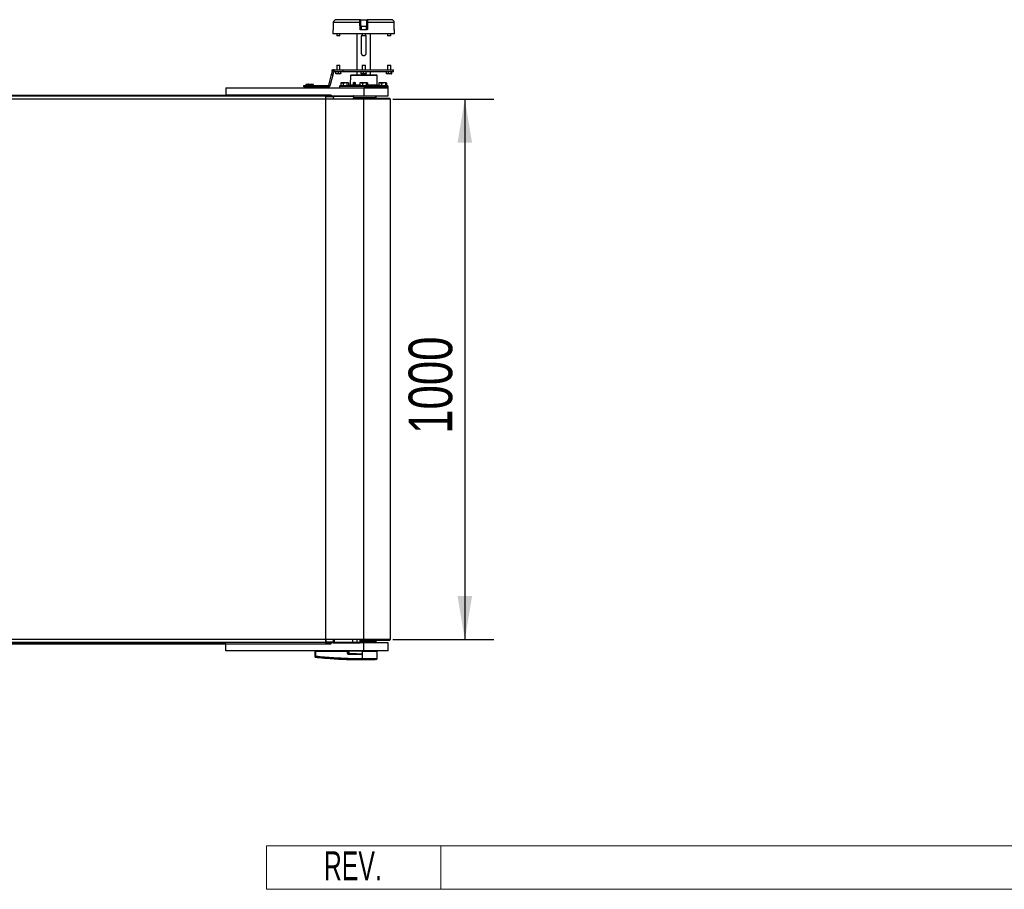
# Model space of a CAD drawing. Header units: millimetres. Extents: x 0 to 420, y 0 to 297.
# Tile 6 of 24: x 198 to 266, y 66 to 126. Entities that reach past the tile are written whole.
import ezdxf
from ezdxf.enums import TextEntityAlignment as Align

# ---------------------------------------------------------------- set-up
doc = ezdxf.new("R2010")
doc.units = ezdxf.units.MM
doc.layers.add('CARTIGLIO', color=140, linetype='Continuous')
doc.layers.add('QUOTE', color=174, linetype='Continuous')
doc.styles.add('SLDTEXTSTYLE0', font='TXT', dxfattribs={"width": 0.638298})
doc.styles.add('SLDTEXTSTYLE3', font='TXT', dxfattribs={"width": 0.75})
doc.dimstyles.new('SLDDIMSTYLE0', dxfattribs={"dimtxt": 3, "dimasz": 3, "dimexe": 0, "dimexo": 0.0625, "dimgap": 0.75, "dimtad": 1, "dimlfac": 26.87829, "dimrnd": 1e-09, "dimzin": 12, "dimdsep": 46, "dimtxsty": 'SLDTEXTSTYLE3', "dimsah": 1, "dimcen": 0.09, "dimadec": 0, "dimazin": 3, "dimtfac": 1, "dimtdec": 3, "dimtofl": 0, "dimtmove": 0, "dimatfit": 3, "dimfxl": 0, "dimfrac": 2, "dimtolj": 1, "dimtzin": 12, "dimarcsym": 0})

# ---------------------------------------------------------------- blocks, each defined once
blk = doc.blocks.new('SW_NOTE_0_27')
at = {"layer": 'CARTIGLIO', "color": 0, "insert": (2.34, 2.578), "char_height": 2, "attachment_point": 2, "style": 'SLDTEXTSTYLE0'}
blk.add_mtext('REV.', dxfattribs=at)
blk = doc.blocks.new('Cartiglio ALUSIC')
at = {"color": 161, "linetype": 'Continuous', "lineweight": 18}
for p, q in [((113.971, 150.999), (113.971, 153.999)), ((113.971, 153.999), (313.621, 153.999)), ((125.971, 153.999), (125.971, 150.999)), ((113.971, 150.999), (313.621, 150.999))]:
    blk.add_line(p, q, dxfattribs=at)
at = {"layer": 'CARTIGLIO', "color": 140}
blk.add_blockref('SW_NOTE_0_27', (117.568, 151.037), dxfattribs=at)
at = {"layer": 'CARTIGLIO', "color": 140, "style": 'SLDTEXTSTYLE0', "width": 0.638298}
for tag, height, p in [('AUTOATTR1', 3.5, (223.449, 133.7)), ('AUTOATTR2', 3.5, (222.088, 127.422)), ('AUTOATTR11', 3.5, (222.862, 121.411)), ('AUTOATTR8', 4, (219.244, 110.003)), ('AUTOATTR9', 4, (218.122, 100.423)), ('AUTOATTR0', 4, (249.033, 100.312))]:
    blk.add_attdef(tag, text='', height=height, dxfattribs=at).set_placement(p, align=Align.TOP_CENTER)
at = {"layer": 'CARTIGLIO', "color": 140}
for tag in ['AUTOATTR13', 'AUTOATTR12', 'AUTOATTR10', 'AUTOATTR7', 'AUTOATTR6', 'AUTOATTR5', 'AUTOATTR4', 'AUTOATTR3']:
    blk.add_attdef(tag, (0, 0), '', height=4, dxfattribs=at)
blk = doc.blocks.new('_D_1')
at = {"layer": 'QUOTE'}
for p, q in [((223.864, 120.561), (230.82, 120.561)), ((228.82, 120.561), (228.82, 83.357)), ((223.864, 83.357), (230.82, 83.357))]:
    blk.add_line(p, q, dxfattribs=at)
for points in [[(228.82, 120.561), (228.32, 117.561), (229.32, 117.561)], [(228.82, 83.357), (229.32, 86.357), (228.32, 86.357)]]:
    blk.add_solid(points, dxfattribs=at)
at = {"layer": 'QUOTE', "insert": (224.953, 97.526), "char_height": 3, "attachment_point": 1, "rotation": 90, "style": 'SLDTEXTSTYLE3'}
blk.add_mtext('1000', dxfattribs=at)

msp = doc.modelspace()

# ---------------------------------------------------------------- linework, layer by layer
at = {"color": 7, "linetype": 'Continuous', "lineweight": 25}
for p, q in [((221.60411, 126.03056), (219.97228, 126.03056)), ((221.60411, 126.03056), (222.12369, 126.03056)), ((223.75553, 126.03056), (222.12369, 126.03056)), ((219.76121, 125.37883), (219.76095, 125.37891)), ((219.76614, 125.82772), (219.76585, 125.82781)), ((221.60241, 125.82772), (219.76614, 125.82772)), ((222.08649, 125.99401), (221.64131, 125.99401)), ((221.64421, 125.82805), (221.65205, 125.37916)), ((221.65205, 125.37916), (221.67788, 125.37916)), ((221.67064, 125.36088), (222.05716, 125.36088)), ((221.67788, 125.56178), (221.67788, 125.36088)), ((222.02902, 125.56178), (221.67788, 125.56178)), ((221.7002, 125.58411), (222.0092, 125.58411)), ((222.0092, 125.58411), (222.02761, 125.58411)), ((222.04993, 125.56178), (222.02902, 125.56178)), ((222.04993, 125.36088), (222.04993, 125.56178)), ((222.04993, 125.37916), (222.07576, 125.37916)), ((222.07576, 125.37916), (222.0836, 125.82805)), ((223.96167, 125.82772), (222.1254, 125.82772)), ((223.96195, 125.82781), (223.96167, 125.82772)), ((223.96686, 125.37891), (223.96659, 125.37883)), ((219.74551, 125.324), (219.74323, 125.06324)), ((221.8639, 125.06324), (219.74323, 125.06324)), ((219.75466, 125.324), (219.74551, 125.324)), ((220.00367, 125.06324), (220.00367, 124.93674)), ((220.00367, 124.93674), (220.02599, 124.91442)), ((220.00367, 124.93674), (220.20699, 124.93674)), ((220.18865, 124.91442), (220.02599, 124.91442)), ((220.20457, 124.91442), (220.18865, 124.91442)), ((220.20457, 124.91442), (220.22689, 124.93674)), ((220.20699, 124.93674), (220.22689, 124.93674)), ((220.22689, 124.93674), (220.22689, 125.06324)), ((221.39884, 125.06324), (221.39884, 122.57052)), ((222.06062, 125.324), (221.66719, 125.324)), ((221.71508, 123.69597), (221.71508, 124.88652)), ((221.75229, 125.06324), (221.75229, 124.93674)), ((221.75229, 124.93674), (221.77461, 124.91442)), ((221.75229, 124.93674), (221.96297, 124.93674)), ((221.94316, 124.91442), (221.77461, 124.91442)), ((223.98457, 125.06324), (221.8639, 125.06324)), ((221.95319, 124.91442), (221.94316, 124.91442)), ((221.95319, 124.91442), (221.97552, 124.93674)), ((221.96297, 124.93674), (221.97552, 124.93674)), ((221.97552, 124.93674), (221.97552, 125.06324)), ((222.01272, 124.88652), (222.01272, 123.69597)), ((222.32896, 122.57052), (222.32896, 125.06324)), ((223.50091, 125.06324), (223.50091, 124.93674)), ((223.50091, 124.93674), (223.52323, 124.91442)), ((223.50091, 124.93674), (223.71595, 124.93674)), ((223.70182, 124.91442), (223.52323, 124.91442)), ((223.70182, 124.91442), (223.72414, 124.93674)), ((223.71595, 124.93674), (223.72414, 124.93674)), ((223.72414, 124.93674), (223.72414, 125.06324)), ((223.9823, 125.324), (223.97315, 125.324)), ((223.98457, 125.06324), (223.9823, 125.324)), ((220.02599, 122.90537), (220.00367, 122.88304)), ((220.00367, 122.88304), (220.00367, 122.57052)), ((220.00372, 122.88304), (220.00367, 122.88304)), ((220.22689, 122.88304), (220.00372, 122.88304)), ((220.02599, 122.90537), (220.20457, 122.90537)), ((220.22689, 122.88304), (220.20457, 122.90537)), ((220.22689, 122.57052), (220.22689, 122.88304)), ((221.77461, 122.90537), (221.75229, 122.88304)), ((221.75229, 122.88304), (221.75229, 122.57052)), ((221.97552, 122.88304), (221.75229, 122.88304)), ((221.77461, 122.90537), (221.95319, 122.90537)), ((221.97552, 122.88304), (221.95319, 122.90537)), ((221.97552, 122.57052), (221.97552, 122.88304)), ((223.52323, 122.90537), (223.50091, 122.88304)), ((223.50091, 122.88304), (223.50091, 122.57052)), ((223.72414, 122.88304), (223.50091, 122.88304)), ((223.52323, 122.90537), (223.70182, 122.90537)), ((223.72414, 122.88304), (223.70182, 122.90537)), ((223.72414, 122.57052), (223.72414, 122.88304)), ((219.45481, 121.5305), (219.64849, 122.25333)), ((219.56262, 121.50161), (219.7563, 122.22444)), ((219.64849, 122.25333), (219.70587, 122.46748)), ((219.64849, 122.25333), (219.7563, 122.22444)), ((219.69134, 122.45891), (219.69134, 122.57052)), ((219.69134, 122.57052), (219.72854, 122.57052)), ((219.70357, 122.45891), (219.69134, 122.45891)), ((219.70587, 122.46748), (219.81368, 122.4386)), ((219.84015, 122.57052), (219.72854, 122.57052)), ((219.72854, 122.57052), (219.72854, 122.51298)), ((219.7563, 122.22444), (219.81368, 122.4386)), ((219.81368, 122.4386), (219.84015, 122.45891)), ((219.84015, 122.57052), (219.84015, 122.45891)), ((219.84015, 122.57052), (220.41698, 122.57052)), ((219.84015, 122.45891), (220.41698, 122.45891)), ((219.94043, 122.31976), (219.94043, 122.45891)), ((219.94347, 122.31012), (219.94357, 122.31009)), ((220.0343, 122.31009), (219.94366, 122.31009)), ((219.94688, 122.31976), (219.94688, 122.45891)), ((219.94688, 122.31976), (220.0343, 122.31009)), ((220.0343, 122.31009), (220.12172, 122.31976)), ((220.20592, 122.31009), (220.0343, 122.31009)), ((220.12172, 122.31976), (220.12172, 122.45891)), ((220.12172, 122.31976), (220.20592, 122.31009)), ((220.20592, 122.31009), (220.29013, 122.31976)), ((220.2869, 122.31009), (220.20592, 122.31009)), ((220.28699, 122.31009), (220.28708, 122.31012)), ((220.29013, 122.31976), (220.29013, 122.45891)), ((220.41698, 122.57052), (220.41698, 122.45891)), ((220.41698, 122.57052), (223.91016, 122.57052)), ((220.41698, 122.45891), (223.91016, 122.45891)), ((220.94841, 122.18085), (220.93734, 121.54642)), ((221.8639, 122.18085), (220.94841, 122.18085)), ((221.00421, 122.23568), (222.72359, 122.23568)), ((221.39884, 122.45891), (221.39884, 122.23568)), ((221.68648, 122.31976), (221.68648, 122.45891)), ((221.68648, 122.31976), (221.76916, 122.31009)), ((221.69187, 122.31021), (221.69219, 122.31009)), ((221.76916, 122.31009), (221.69251, 122.31009)), ((221.76916, 122.31009), (221.85185, 122.31976)), ((221.94056, 122.31009), (221.76916, 122.31009)), ((221.85185, 122.31976), (221.85185, 122.45891)), ((221.85185, 122.31976), (221.94056, 122.31009)), ((222.77939, 122.18085), (221.8639, 122.18085)), ((221.94056, 122.31009), (222.02927, 122.31976)), ((222.0353, 122.31009), (221.94056, 122.31009)), ((222.02927, 122.31976), (222.02927, 122.45891)), ((222.04133, 122.31976), (222.04133, 122.45891)), ((222.32896, 122.23568), (222.32896, 122.45891)), ((222.79047, 121.54642), (222.77939, 122.18085)), ((223.42528, 122.31976), (223.42528, 122.45891)), ((223.42528, 122.31976), (223.50032, 122.31009)), ((223.43771, 122.31122), (223.44081, 122.31009)), ((223.50032, 122.31009), (223.4411, 122.31009)), ((223.50032, 122.31009), (223.57537, 122.31976)), ((223.66899, 122.31009), (223.50032, 122.31009)), ((223.57537, 122.31976), (223.57537, 122.45891)), ((223.57537, 122.31976), (223.66899, 122.31009)), ((223.66899, 122.31009), (223.76262, 122.31976)), ((223.7812, 122.31009), (223.66899, 122.31009)), ((223.76262, 122.31976), (223.76262, 122.45891)), ((223.79978, 122.31976), (223.79978, 122.45891)), ((223.91016, 122.45891), (223.91016, 122.57052)), ((212.37669, 121.34277), (212.37669, 120.8405)), ((212.37669, 121.34277), (221.8639, 121.34277)), ((217.73418, 121.39857), (217.73418, 121.51019)), ((217.73418, 121.51019), (217.9202, 121.51019)), ((217.9202, 121.39857), (217.73418, 121.39857)), ((217.88917, 121.55894), (217.88713, 121.51988)), ((217.88713, 121.51988), (218.39973, 121.51988)), ((217.88713, 121.38888), (217.88917, 121.34982)), ((217.92665, 121.38888), (217.88713, 121.38888)), ((218.39768, 121.55894), (217.88917, 121.55894)), ((217.88917, 121.34982), (217.92838, 121.34982)), ((218.3923, 121.51205), (217.89456, 121.51205)), ((217.89456, 121.39671), (217.93294, 121.39671)), ((217.8966, 121.56599), (217.93467, 121.56599)), ((217.91648, 121.51205), (217.91648, 121.51019)), ((217.91648, 121.39857), (217.91648, 121.39671)), ((217.9202, 121.51019), (217.9202, 121.39857)), ((217.9202, 121.51019), (219.42834, 121.51019)), ((217.9202, 121.39857), (219.42834, 121.39857)), ((218.39973, 121.38888), (217.92665, 121.38888)), ((217.92838, 121.34982), (218.39768, 121.34982)), ((217.93294, 121.39671), (218.3923, 121.39671)), ((217.93467, 121.56599), (218.39025, 121.56599)), ((218.01321, 121.5846), (217.99461, 121.56599)), ((218.01321, 121.5846), (218.03693, 121.5846)), ((218.03693, 121.5846), (218.0236, 121.56599)), ((218.0685, 121.5846), (218.03693, 121.5846)), ((218.05517, 121.56599), (218.0685, 121.5846)), ((218.0685, 121.5846), (218.27364, 121.5846)), ((218.29225, 121.56599), (218.27364, 121.5846)), ((218.37038, 121.51019), (218.37038, 121.51205)), ((218.37038, 121.39671), (218.37038, 121.39857)), ((218.39973, 121.51988), (218.39768, 121.55894)), ((218.39768, 121.34982), (218.39973, 121.38888)), ((219.42834, 121.51019), (219.42834, 121.39857)), ((219.45481, 121.5305), (219.56262, 121.50161)), ((220.19133, 121.43675), (220.18969, 121.34277)), ((221.8639, 121.43675), (220.19133, 121.43675)), ((220.24713, 121.49159), (223.48068, 121.49159)), ((220.2975, 121.67712), (220.30198, 121.67804)), ((220.2975, 121.67712), (220.2975, 121.49159)), ((220.33278, 121.69001), (220.30174, 121.67871)), ((220.36721, 121.69001), (220.33278, 121.69001)), ((220.36721, 121.69001), (220.56903, 121.69001)), ((220.56903, 121.69001), (220.43692, 121.67712)), ((220.43692, 121.67712), (220.43692, 121.49159)), ((220.70115, 121.67712), (220.56903, 121.69001)), ((220.76356, 121.69001), (220.56903, 121.69001)), ((220.76356, 121.69001), (220.70115, 121.67712)), ((220.70115, 121.67712), (220.70115, 121.49159)), ((220.82597, 121.67712), (220.76356, 121.69001)), ((220.79069, 121.69001), (220.76356, 121.69001)), ((220.82173, 121.67871), (220.79069, 121.69001)), ((220.82597, 121.67712), (220.82597, 121.49159)), ((220.93734, 121.54642), (221.14853, 121.54642)), ((221.14493, 121.5249), (221.14411, 121.49159)), ((221.14853, 121.54642), (221.1512, 121.65998)), ((221.23747, 121.65998), (221.1512, 121.65998)), ((221.23358, 121.71481), (221.18879, 121.71481)), ((221.23777, 121.49421), (221.23747, 121.65998)), ((221.24291, 121.66032), (221.24292, 121.66034)), ((221.24323, 121.49573), (221.24293, 121.66034)), ((221.27491, 121.65998), (221.27504, 121.54642)), ((221.27504, 121.54642), (221.60289, 121.54642)), ((221.60289, 121.67712), (221.61886, 121.68149)), ((221.60289, 121.67712), (221.60289, 121.49159)), ((221.63495, 121.69001), (221.61801, 121.68384)), ((221.68633, 121.69001), (221.63495, 121.69001)), ((221.68633, 121.69001), (221.90028, 121.69001)), ((221.90028, 121.69001), (221.76977, 121.67712)), ((221.76977, 121.67712), (221.76977, 121.49159)), ((223.53648, 121.43675), (221.8639, 121.43675)), ((223.53812, 121.34277), (221.8639, 121.34277)), ((221.8639, 121.34277), (221.8639, 120.78469)), ((221.8639, 121.34277), (223.53812, 121.34277)), ((222.03079, 121.67712), (221.90028, 121.69001)), ((222.07785, 121.69001), (221.90028, 121.69001)), ((222.07785, 121.69001), (222.03079, 121.67712)), ((222.03079, 121.67712), (222.03079, 121.49159)), ((222.12492, 121.67712), (222.07785, 121.69001)), ((222.09286, 121.69001), (222.07785, 121.69001)), ((222.1098, 121.68384), (222.09286, 121.69001)), ((222.12492, 121.67712), (222.12492, 121.49159)), ((222.12492, 121.54642), (222.79047, 121.54642)), ((222.61903, 121.51019), (222.61871, 121.49159)), ((222.63163, 121.51019), (222.61903, 121.51019)), ((222.63163, 121.51019), (222.63166, 121.49159)), ((222.6413, 121.51019), (222.63163, 121.51019)), ((222.6413, 121.51019), (222.64133, 121.49159)), ((222.65162, 121.51019), (222.6413, 121.51019)), ((222.65195, 121.49159), (222.65162, 121.51019)), ((222.70455, 121.51019), (222.70422, 121.49159)), ((222.70544, 121.51019), (222.70455, 121.51019)), ((222.70544, 121.51019), (222.70514, 121.49159)), ((222.80963, 121.51019), (222.70544, 121.51019)), ((222.80963, 121.51019), (222.80933, 121.49159)), ((222.8282, 121.51019), (222.80963, 121.51019)), ((222.8282, 121.51019), (222.82843, 121.49159)), ((222.86235, 121.51019), (222.8282, 121.51019)), ((222.86235, 121.51019), (222.86258, 121.49159)), ((222.86569, 121.51019), (222.86235, 121.51019)), ((222.86601, 121.49159), (222.86569, 121.51019)), ((222.86689, 121.51019), (222.86569, 121.51019)), ((222.91011, 121.67712), (222.92846, 121.68381)), ((222.91011, 121.67712), (222.91011, 121.51019)), ((222.9262, 121.51019), (222.92587, 121.49159)), ((222.93318, 121.51019), (222.9262, 121.51019)), ((222.93712, 121.69001), (222.92749, 121.6865)), ((222.93318, 121.51019), (222.93305, 121.49159)), ((222.98884, 121.51019), (222.93318, 121.51019)), ((223.00274, 121.69001), (222.93712, 121.69001)), ((222.98884, 121.51019), (222.98871, 121.49159)), ((223.00131, 121.51019), (222.98884, 121.51019)), ((223.00131, 121.51019), (223.00154, 121.49159)), ((223.0129, 121.51019), (223.00131, 121.51019)), ((223.00274, 121.69001), (223.22336, 121.69001)), ((223.0129, 121.51019), (223.01313, 121.49159)), ((223.01624, 121.51019), (223.0129, 121.51019)), ((223.01657, 121.49159), (223.01624, 121.51019)), ((223.22336, 121.69001), (223.09538, 121.67712)), ((223.09538, 121.67712), (223.09538, 121.49159)), ((223.35134, 121.67712), (223.22336, 121.69001)), ((223.38668, 121.69001), (223.22336, 121.69001)), ((223.38668, 121.69001), (223.35134, 121.67712)), ((223.35134, 121.67712), (223.35134, 121.49159)), ((223.42203, 121.67712), (223.38668, 121.69001)), ((223.39502, 121.69001), (223.38668, 121.69001)), ((223.40465, 121.6865), (223.39502, 121.69001)), ((223.42203, 121.67712), (223.42203, 121.49159)), ((223.53812, 121.34277), (223.53648, 121.43675)), ((223.53812, 120.78469), (223.53812, 121.34277)), ((219.25957, 120.75679), (60.76734, 120.75679)), ((67.65022, 120.8405), (212.37669, 120.8405)), ((219.63162, 120.8405), (212.37669, 120.8405)), ((219.25957, 120.8405), (219.25957, 120.75679)), ((219.25957, 120.56147), (219.25957, 120.75679)), ((219.75154, 120.75493), (219.25957, 120.75493)), ((219.25957, 120.73584), (219.75132, 120.73584)), ((219.63162, 120.8405), (219.63162, 120.78469)), ((219.63162, 120.78469), (221.8639, 120.78469)), ((219.7508, 120.75089), (219.75132, 120.73584)), ((219.75132, 120.73584), (219.75437, 120.56147)), ((219.7694, 120.76577), (219.77296, 120.56147)), ((219.76959, 120.7688), (219.76977, 120.76981)), ((219.788, 120.76577), (219.788, 120.78469)), ((219.788, 120.76577), (221.15856, 120.76577)), ((219.79156, 120.56147), (219.788, 120.76577)), ((221.15856, 120.76577), (221.14038, 120.56147)), ((221.15856, 120.76577), (221.15856, 120.78469)), ((221.15992, 120.56147), (221.17803, 120.76433)), ((221.16257, 120.61727), (223.39618, 120.61727)), ((221.16599, 120.68548), (222.71961, 120.68548)), ((221.8639, 120.78469), (223.53812, 120.78469)), ((222.71961, 120.61727), (222.71961, 120.68548)), ((223.39618, 120.61727), (223.64973, 120.61727)), ((223.64973, 120.56147), (223.64973, 120.61727)), ((221.8639, 120.56147), (58.16301, 120.56147)), ((221.8639, 83.35672), (221.8639, 120.56147)), ((223.70554, 120.56147), (221.8639, 120.56147)), ((223.70554, 83.35672), (223.70554, 120.56147)), ((221.8639, 83.35672), (58.16301, 83.35672)), ((219.25957, 83.35672), (219.25957, 83.16139)), ((219.75437, 83.35672), (219.75132, 83.18234)), ((219.77287, 83.35165), (219.7694, 83.15242)), ((219.79249, 83.34793), (219.79075, 83.35672)), ((219.86097, 83.15242), (219.86128, 83.35672)), ((221.08615, 83.35672), (221.08646, 83.15242)), ((221.40944, 83.15242), (221.40912, 83.35672)), ((221.60175, 83.35672), (221.62092, 83.19066)), ((221.62361, 83.22517), (221.60786, 83.35672)), ((223.70554, 83.35672), (221.8639, 83.35672)), ((223.64973, 83.30091), (223.64973, 83.35672)), ((219.25957, 83.16139), (60.76734, 83.16139)), ((212.37669, 83.07768), (67.65022, 83.07768)), ((212.37669, 82.57542), (212.37669, 83.07768)), ((212.37669, 83.07768), (219.63162, 83.07768)), ((219.75132, 83.18234), (219.25957, 83.18234)), ((219.25957, 83.16325), (219.75154, 83.16325)), ((219.25957, 83.16139), (219.25957, 83.07768)), ((219.63162, 83.07768), (219.63162, 83.13349)), ((219.78817, 83.13349), (219.63162, 83.13349)), ((219.75132, 83.18234), (219.7508, 83.1673)), ((219.78154, 83.15144), (219.78481, 83.33877)), ((219.80052, 83.15144), (219.78154, 83.15144)), ((219.78481, 83.33877), (219.78646, 83.33877)), ((219.79955, 83.13349), (219.78817, 83.13349)), ((219.79955, 83.13349), (219.81505, 83.13349)), ((219.80048, 83.15242), (219.80052, 83.15144)), ((219.81505, 83.13349), (219.86097, 83.13349)), ((219.86097, 83.13349), (219.86097, 83.15242)), ((221.08646, 83.15242), (219.86097, 83.15242)), ((219.86097, 83.13349), (221.08646, 83.13349)), ((221.08646, 83.13349), (221.08646, 83.15242)), ((221.08646, 83.13349), (221.40621, 83.13349)), ((221.40621, 83.13349), (221.55092, 83.13349)), ((221.62092, 83.15242), (221.40944, 83.15242)), ((221.8639, 83.13349), (221.55092, 83.13349)), ((223.64973, 83.30091), (221.60722, 83.30091)), ((221.62092, 83.15242), (221.62092, 83.19066)), ((221.62092, 83.1458), (221.62092, 83.15242)), ((222.71961, 83.2327), (221.62192, 83.2327)), ((221.8639, 82.57542), (221.8639, 83.13349)), ((223.53812, 83.13349), (221.8639, 83.13349)), ((222.71961, 83.2327), (222.71961, 83.30091)), ((223.53812, 82.57542), (223.53812, 83.13349)), ((221.8639, 82.57542), (212.37669, 82.57542)), ((213.8083, 82.57542), (213.8083, 82.57449)), ((214.10555, 82.57449), (214.10555, 82.57542)), ((218.51855, 82.22368), (218.51564, 82.55682)), ((218.5429, 82.55682), (218.51564, 82.55682)), ((218.53375, 82.55682), (218.53408, 82.57542)), ((218.5429, 82.55682), (218.54581, 82.22368)), ((218.5429, 82.55682), (220.74974, 82.55682)), ((218.54427, 82.55682), (218.5443, 82.57542)), ((218.5457, 82.14485), (218.54572, 82.14485)), ((220.75033, 82.40663), (220.74974, 82.55682)), ((220.74974, 82.55682), (220.75669, 82.55682)), ((220.7512, 82.55682), (220.75123, 82.57542)), ((220.75669, 82.55682), (220.75728, 82.40663)), ((220.83964, 82.55682), (220.75669, 82.55682)), ((220.75728, 82.40663), (220.83577, 82.44743)), ((220.76955, 82.55682), (220.76977, 82.57542)), ((220.89694, 82.38937), (220.83153, 82.35536)), ((220.83153, 82.35536), (221.70463, 82.35536)), ((221.7051, 82.34575), (220.832, 82.34575)), ((221.78559, 82.55682), (220.84249, 82.55682)), ((220.84832, 82.55682), (220.84846, 82.57542)), ((221.78009, 82.05858), (221.78613, 82.05858)), ((221.78381, 82.35229), (221.78379, 82.35022)), ((221.78381, 82.35229), (221.78559, 82.55682)), ((221.78559, 82.55682), (221.78577, 82.55682)), ((221.78613, 82.05858), (221.78577, 82.55682)), ((221.78577, 82.55682), (222.79386, 82.55682)), ((221.78653, 82.55682), (221.78654, 82.57542)), ((223.53812, 82.57542), (221.8639, 82.57542)), ((222.77574, 82.55682), (222.77542, 82.57542)), ((222.78951, 82.0586), (222.79386, 82.55682)), ((221.78619, 81.98014), (221.78624, 81.98014)), ((222.72298, 81.98526), (222.65827, 81.98014))]:
    msp.add_line(p, q, dxfattribs=at)
at = {"color": 7, "linetype": 'Continuous'}
for p, q in [((60.76734, 120.8405), (219.25957, 120.8405)), ((219.25957, 83.07768), (219.25957, 120.8405)), ((60.76734, 83.07768), (219.25957, 83.07768))]:
    msp.add_line(p, q, dxfattribs=at)
at = {"color": 7, "linetype": 'Continuous', "lineweight": 25, "flags": 128}
for points in [[(219.76585, 125.82781), (219.76463, 125.71568), (219.76095, 125.37891)], [(219.76614, 125.82772), (219.76532, 125.75333), (219.76206, 125.45576), (219.76121, 125.37883)], [(221.61039, 125.37883), (221.60907, 125.45323), (221.60378, 125.7508), (221.60241, 125.82772)], [(222.1254, 125.82772), (222.12407, 125.75333), (222.11878, 125.45576), (222.11741, 125.37883)], [(223.96659, 125.37883), (223.96578, 125.45323), (223.96251, 125.7508), (223.96167, 125.82772)], [(223.96686, 125.37891), (223.96563, 125.49124), (223.96195, 125.82781)], [(220.89771, 82.40539), (220.89759, 82.40297), (220.89748, 82.40058), (220.89737, 82.39828), (220.89726, 82.39611), (220.89717, 82.3941), (220.89708, 82.39228), (220.897, 82.3907), (220.89694, 82.38937)], [(221.78381, 82.35229), (221.73947, 82.35401), (221.70463, 82.35536)]]:
    msp.add_lwpolyline(points, dxfattribs=at)
at = {"color": 7, "linetype": 'Continuous', "lineweight": 25}
for centre, radius, start, end in [((221.60411, 125.99336), 0.0372, 1, 90), ((222.12369, 125.99336), 0.0372, 90, 179), ((221.63099, 124.83848), 0.98966, 89.2348235, 91.6551238), ((221.63895, 124.38732), 0.99192, 89.2434685, 91.6496572), ((221.76878, 125.33308), 0.102, 164.1867092, 185.1103321), ((221.7002, 125.56178), 0.02232, 90, 180), ((222.02761, 125.56178), 0.02232, 0, 90), ((221.95902, 125.33308), 0.102, 354.8896679, 15.8132908), ((222.08886, 124.38732), 0.99192, 88.3503428, 90.7565315), ((222.09681, 124.83848), 0.98966, 88.3448762, 90.7651765), ((219.78271, 125.32367), 0.0372, 128.882465, 179.5), ((219.79199, 125.32368), 0.03733, 155.3089915, 179.5079221), ((223.94509, 125.32367), 0.0372, 0.5, 51.3888091), ((223.93582, 125.32368), 0.03733, 0.4912683, 26.8986886), ((221.00421, 122.17987), 0.05581, 90, 179), ((222.72359, 122.17987), 0.05581, 1, 90), ((217.89456, 121.51949), 0.00744, 177, 270), ((217.89456, 121.38927), 0.00744, 90, 183), ((217.8966, 121.55855), 0.00744, 90, 177), ((217.8966, 121.35021), 0.00744, 183, 270), ((218.39025, 121.55855), 0.00744, 3, 90), ((218.39025, 121.35021), 0.00744, 270, 357), ((218.3923, 121.51949), 0.00744, 270, 3), ((218.3923, 121.38927), 0.00744, 357, 90), ((219.42834, 121.53759), 0.02741, 270, 345), ((219.42834, 121.53759), 0.13902, 270, 345), ((220.24713, 121.43578), 0.05581, 90, 179), ((220.88154, 121.54739), 0.05581, 270, 359), ((221.23847, 121.68774), 0.02778, 267.9424975, 279.1988965), ((222.84627, 121.54739), 0.05581, 181, 221.8103149), ((223.48068, 121.43578), 0.05581, 1, 90), ((219.7525, 120.76782), 0.01702, 264.2526321, 353.0754988), ((219.75907, 120.55801), 0.178, 86.5051734, 92.4949408), ((219.75154, 120.77353), 0.0186, 270, 348.463041), ((219.788, 120.76609), 0.0186, 90, 181), ((219.7787, 121.03229), 0.26669, 268.0016174, 271.9983826), ((221.15856, 120.76609), 0.0186, 354.8105801, 90), ((221.18382, 120.98336), 0.21905, 263.3778257, 268.2379831), ((222.61668, 120.68548), 0.10293, 0, 74.5483066), ((219.76056, 83.33827), 0.01844, 0.6889143, 89.5360714), ((219.76652, 83.33843), 0.01829, 1.0605365, 89.1157085), ((219.76817, 83.33843), 0.01829, 1.0605365, 89.1157085), ((219.7525, 83.15036), 0.01702, 6.9245012, 95.7473679), ((219.75907, 83.36018), 0.178, 267.5050592, 273.4948266), ((219.75154, 83.14465), 0.0186, 11.536959, 90), ((219.788, 83.15209), 0.0186, 179, 270), ((219.79983, 83.15178), 0.01829, 181.0605365, 269.1157085), ((221.37962, 83.14777), 0.03017, 331.7639878, 8.8682508), ((222.61668, 83.2327), 0.10293, 285.4516934, 0), ((218.53218, 83.04735), 0.82379, 269.0518988, 270.9481012), ((218.5486, 82.18007), 0.02967, 180.6158593, 263.8958055), ((220.7538, 81.45903), 0.94761, 89.78976, 90.21024), ((220.75493, 82.34675), 0.07708, 359.2524098, 6.4143417), ((221.62803, 82.34675), 0.07708, 359.2524098, 6.4143417), ((222.05958, 82.04288), 0.27992, 176.7840625, 191.8829179), ((222.06565, 82.04305), 0.27995, 176.8199271, 191.9182574), ((222.7151, 82.05925), 0.07441, 276.0768723, 359.4999887), ((223.29503, 82.1573), 1.51916, 186.5033888, 186.6968092)]:
    msp.add_arc(centre, radius, start, end, dxfattribs=at)
for centre, major_axis, ratio, start_param, end_param in [((219.8415, 70.37484), (-1.73237, 45.66708), 0.01010435, 4.99558972, 5.00005195), ((220.1415, 83.15209), (0.3721, -0.00032), 0.01020928, 3.14142334, 3.39779158), ((220.14474, 83.33812), (0.37211, 0.00033), 0.01020866, 2.8850373, 2.95629347), ((219.86102, 83.15209), (1.86024, -0.00003), 0.00017452, 1.57082271, 1.6033427), ((221.08641, 83.15209), (1.86024, 0.00003), 0.00017452, 1.39626366, 1.57076994), ((220.88234, 82.44455), (0.1265, 0.06222), 0.60672542, 2.85429274, 4.03117958), ((220.88141, 82.44445), (0.11968, 0.05924), 0.5569608, 2.85308004, 4.02996688), ((220.92777, 82.46856), (0.08525, 0.04535), 0.77058227, 2.80515963, 3.98204647), ((220.92777, 82.4684), (0.07441, 0.03933), 0.66301777, 2.80724789, 3.98413473)]:
    msp.add_ellipse(centre, major_axis=major_axis, ratio=ratio, start_param=start_param, end_param=end_param, dxfattribs=at)
for points, knots in [([(219.97228, 126.03056), (219.94896, 126.02827), (219.9023, 126.02368), (219.84018, 125.98784), (219.79356, 125.9352), (219.76976, 125.87835), (219.76713, 125.84152), (219.76614, 125.82772)], [0, 0, 0, 0, 0.21814391, 0.43644346, 0.65416005, 0.87038191, 1, 1, 1, 1]), ([(221.60241, 125.82772), (221.60213, 125.8506), (221.60156, 125.89635), (221.60143, 125.95708), (221.6019, 126.00294), (221.60287, 126.02714), (221.60376, 126.0296), (221.60411, 126.03056)], [0, 0, 0, 0, 0.21421189, 0.42824134, 0.64302839, 0.85935193, 1, 1, 1, 1]), ([(222.12369, 126.03056), (222.12422, 126.02827), (222.12528, 126.02368), (222.12616, 125.98784), (222.1264, 125.9352), (222.12606, 125.87835), (222.12558, 125.84152), (222.1254, 125.82772)], [0, 0, 0, 0, 0.21814391, 0.43644346, 0.65416005, 0.87038191, 1, 1, 1, 1]), ([(223.96167, 125.82772), (223.95917, 125.8506), (223.95418, 125.89635), (223.91843, 125.95708), (223.8662, 126.00294), (223.80856, 126.02714), (223.77052, 126.0296), (223.75553, 126.03056)], [0, 0, 0, 0, 0.21421189, 0.42824134, 0.64302839, 0.85935193, 1, 1, 1, 1]), ([(219.76121, 125.37883), (219.76107, 125.37259), (219.76078, 125.36009), (219.75945, 125.34359), (219.75772, 125.33122), (219.75602, 125.32487), (219.75504, 125.32424), (219.75466, 125.324)], [0, 0, 0, 0, 0.21375419, 0.42830474, 0.6450109, 0.86422349, 1, 1, 1, 1]), ([(219.76092, 125.37891), (219.76092, 125.37814), (219.76092, 125.37159), (219.76036, 125.3593), (219.75927, 125.34626), (219.75832, 125.33949), (219.7578, 125.33715), (219.75786, 125.33739), (219.75788, 125.33744)], [0, 0, 0, 0, 0.03902567, 0.3344974, 0.63082105, 0.83813339, 0.96841014, 1, 1, 1, 1]), ([(221.66719, 125.324), (221.66078, 125.32462), (221.64798, 125.32586), (221.63091, 125.33554), (221.61804, 125.3498), (221.61146, 125.3652), (221.61068, 125.37516), (221.61039, 125.37883)], [0, 0, 0, 0, 0.22025504, 0.43971281, 0.65786567, 0.87387297, 1, 1, 1, 1]), ([(221.64131, 125.99401), (221.64133, 125.99322), (221.64136, 125.99121), (221.64171, 125.97142), (221.64236, 125.93391), (221.64323, 125.88421), (221.64388, 125.84677), (221.64421, 125.82805)], [0, 0, 0, 0, 0.14084344, 0.35738662, 0.57221465, 0.78608966, 1, 1, 1, 1]), ([(221.65205, 125.37916), (221.65214, 125.37793), (221.6524, 125.3746), (221.65457, 125.36945), (221.65878, 125.36472), (221.66434, 125.3615), (221.66854, 125.36109), (221.67064, 125.36088)], [0, 0, 0, 0, 0.12445638, 0.33899001, 0.55774681, 0.7788159, 1, 1, 1, 1]), ([(222.05716, 125.36088), (222.05845, 125.36096), (222.06184, 125.36117), (222.06699, 125.36328), (222.07173, 125.36739), (222.07503, 125.37288), (222.07552, 125.37707), (222.07576, 125.37916)], [0, 0, 0, 0, 0.136177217, 0.35693013, 0.574825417, 0.788790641, 1, 1, 1, 1]), ([(222.11741, 125.37883), (222.11668, 125.37259), (222.1152, 125.36009), (222.10517, 125.34359), (222.09063, 125.33122), (222.07486, 125.32487), (222.06456, 125.32424), (222.06062, 125.324)], [0, 0, 0, 0, 0.21375419, 0.42830474, 0.6450109, 0.86422349, 1, 1, 1, 1]), ([(222.0836, 125.82805), (222.08379, 125.83934), (222.08432, 125.86948), (222.08513, 125.91601), (222.08588, 125.95907), (222.0864, 125.98838), (222.08646, 125.99213), (222.08649, 125.99401)], [0, 0, 0, 0, 0.12942387, 0.34542186, 0.56310236, 0.78156418, 1, 1, 1, 1]), ([(223.97315, 125.324), (223.97252, 125.32462), (223.97128, 125.32586), (223.96936, 125.33554), (223.96776, 125.3498), (223.96684, 125.3652), (223.96666, 125.37516), (223.96659, 125.37883)], [0, 0, 0, 0, 0.22025504, 0.43971281, 0.65786567, 0.87387297, 1, 1, 1, 1]), ([(223.96994, 125.3374), (223.96995, 125.33738), (223.96997, 125.3373), (223.96954, 125.33928), (223.96882, 125.34413), (223.96784, 125.35384), (223.96706, 125.36622), (223.96698, 125.37529), (223.96694, 125.37893)], [0, 0, 0, 0, 0.04523608, 0.15363687, 0.31882192, 0.54179266, 0.8157587, 1, 1, 1, 1]), ([(221.71508, 124.88652), (221.71683, 124.90258), (221.72031, 124.93467), (221.73578, 124.96827), (221.74999, 124.98098), (221.75229, 124.98305)], [0, 0, 0, 0, 0.456210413, 0.911837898, 1, 1, 1, 1]), ([(221.97552, 124.98193), (221.98237, 124.97413), (222.00037, 124.95363), (222.01108, 124.91875), (222.01233, 124.89414), (222.01272, 124.88652)], [0, 0, 0, 0, 0.29792122, 0.78250882, 1, 1, 1, 1]), ([(222.01272, 123.69597), (222.01116, 123.67972), (222.00805, 123.64724), (221.98387, 123.60369), (221.94759, 123.56943), (221.90094, 123.54885), (221.85056, 123.54503), (221.80282, 123.55742), (221.76156, 123.5842), (221.73067, 123.62364), (221.7166, 123.66363), (221.71544, 123.68832), (221.71508, 123.69597)], [0, 0, 0, 0, 0.10357218, 0.207012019, 0.313843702, 0.423169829, 0.528940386, 0.630913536, 0.734207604, 0.84200215, 0.951055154, 1, 1, 1, 1]), ([(219.94043, 122.31976), (219.94049, 122.31945), (219.94155, 122.31354), (219.94263, 122.31177), (219.94366, 122.31009)], [0, 0, 0, 0, 0.0529743, 1, 1, 1, 1]), ([(219.94366, 122.31009), (219.94451, 122.31129), (219.9456, 122.31279), (219.94666, 122.31857), (219.94688, 122.31976)], [0, 0, 0, 0, 0.79381431, 1, 1, 1, 1]), ([(220.29013, 122.31976), (220.28991, 122.31857), (220.28884, 122.31279), (220.28776, 122.31129), (220.2869, 122.31009)], [0, 0, 0, 0, 0.20618569, 1, 1, 1, 1]), ([(221.69251, 122.31009), (221.6909, 122.31129), (221.68888, 122.31279), (221.68689, 122.31857), (221.68648, 122.31976)], [0, 0, 0, 0, 0.793814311, 1, 1, 1, 1]), ([(222.02927, 122.31976), (222.02968, 122.31857), (222.03167, 122.31279), (222.03369, 122.31129), (222.0353, 122.31009)], [0, 0, 0, 0, 0.20618569, 1, 1, 1, 1]), ([(222.0353, 122.31009), (222.03721, 122.31177), (222.03924, 122.31354), (222.04122, 122.31945), (222.04133, 122.31976)], [0, 0, 0, 0, 0.9470257, 1, 1, 1, 1]), ([(223.44385, 122.31009), (223.43891, 122.31129), (223.43267, 122.31279), (223.42654, 122.31857), (223.42528, 122.31976)], [0, 0, 0, 0, 0.79381431, 1, 1, 1, 1]), ([(223.76262, 122.31976), (223.76388, 122.31857), (223.77002, 122.31279), (223.77625, 122.31129), (223.7812, 122.31009)], [0, 0, 0, 0, 0.20618569, 1, 1, 1, 1]), ([(223.7812, 122.31009), (223.7871, 122.31177), (223.79333, 122.31354), (223.79945, 122.31945), (223.79978, 122.31976)], [0, 0, 0, 0, 0.9470257, 1, 1, 1, 1]), ([(220.36721, 121.69001), (220.34864, 121.68842), (220.32526, 121.68641), (220.30225, 121.67871), (220.2975, 121.67712)], [0, 0, 0, 0, 0.79381431, 1, 1, 1, 1]), ([(220.43692, 121.67712), (220.4357, 121.67754), (220.41272, 121.68541), (220.38934, 121.68777), (220.36721, 121.69001)], [0, 0, 0, 0, 0.052974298, 1, 1, 1, 1]), ([(221.1285, 121.49345), (221.12835, 121.49374), (221.12787, 121.49465), (221.1322, 121.49981), (221.13835, 121.50935), (221.14274, 121.5184), (221.1446, 121.5239), (221.14493, 121.5249)], [0, 0, 0, 0, 0.136487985, 0.424590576, 0.679290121, 0.942166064, 1, 1, 1, 1]), ([(221.14493, 121.5249), (221.14548, 121.52671), (221.14755, 121.53356), (221.14811, 121.54097), (221.14853, 121.54642)], [0, 0, 0, 0, 0.265803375, 1, 1, 1, 1]), ([(221.1512, 121.65998), (221.15174, 121.66622), (221.15282, 121.6787), (221.15936, 121.69522), (221.16887, 121.7076), (221.17928, 121.71395), (221.18617, 121.71458), (221.18879, 121.71481)], [0, 0, 0, 0, 0.2161996, 0.43238516, 0.64899153, 0.86627831, 1, 1, 1, 1]), ([(221.27197, 121.5249), (221.2701, 121.52003), (221.26634, 121.51028), (221.25534, 121.50002), (221.24141, 121.49428), (221.22626, 121.49196), (221.21421, 121.4916), (221.20763, 121.49159), (221.20576, 121.49159)], [0, 0, 0, 0, 0.19497791, 0.39077553, 0.5690398, 0.73900754, 0.92610759, 1, 1, 1, 1]), ([(221.23358, 121.71481), (221.2382, 121.7142), (221.24742, 121.71296), (221.25991, 121.70333), (221.26939, 121.68915), (221.27425, 121.67376), (221.27473, 121.66375), (221.27491, 121.65998)], [0, 0, 0, 0, 0.21728563, 0.43456271, 0.65199917, 0.86910652, 1, 1, 1, 1]), ([(221.23747, 121.65998), (221.23758, 121.66376), (221.23786, 121.67384), (221.24155, 121.68901), (221.24722, 121.7014), (221.25231, 121.70544), (221.25388, 121.70669)], [0, 0, 0, 0, 0.19672255, 0.5250961, 0.85341323, 1, 1, 1, 1]), ([(221.24263, 121.67761), (221.24473, 121.67659), (221.24892, 121.67456), (221.25622, 121.65872), (221.26257, 121.6353), (221.26659, 121.60588), (221.26721, 121.57422), (221.26431, 121.54368), (221.25869, 121.5184), (221.25316, 121.50257), (221.25023, 121.49919), (221.24956, 121.49843)], [0, 0, 0, 0, 0.120159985, 0.240289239, 0.361219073, 0.482710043, 0.603318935, 0.722976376, 0.843096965, 0.964367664, 1, 1, 1, 1]), ([(221.24343, 121.6603), (221.24337, 121.6644), (221.24322, 121.67542), (221.24708, 121.69101), (221.25173, 121.69881), (221.25376, 121.7022)], [0, 0, 0, 0, 0.25030422, 0.67346504, 1, 1, 1, 1]), ([(221.27504, 121.54642), (221.27467, 121.54016), (221.27422, 121.53275), (221.27228, 121.52595), (221.27197, 121.5249)], [0, 0, 0, 0, 0.84409521, 1, 1, 1, 1]), ([(221.68633, 121.69001), (221.66411, 121.68842), (221.63612, 121.68641), (221.60857, 121.67871), (221.60289, 121.67712)], [0, 0, 0, 0, 0.793814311, 1, 1, 1, 1]), ([(221.76977, 121.67712), (221.76832, 121.67754), (221.74081, 121.68541), (221.71283, 121.68777), (221.68633, 121.69001)], [0, 0, 0, 0, 0.0529743, 1, 1, 1, 1]), ([(222.69782, 121.51019), (222.68361, 121.51019), (222.66283, 121.51019), (222.65709, 121.51019), (222.65528, 121.51019)], [0, 0, 0, 0, 0.68375673, 1, 1, 1, 1]), ([(222.91952, 121.51019), (222.91689, 121.51019), (222.90809, 121.51019), (222.88848, 121.51019), (222.87473, 121.51019)], [0, 0, 0, 0, 0.29875179, 1, 1, 1, 1]), ([(223.00274, 121.69001), (222.97807, 121.68842), (222.947, 121.68641), (222.91641, 121.67871), (222.91011, 121.67712)], [0, 0, 0, 0, 0.79381431, 1, 1, 1, 1]), ([(223.09538, 121.67712), (223.09376, 121.67754), (223.06322, 121.68541), (223.03216, 121.68777), (223.00274, 121.69001)], [0, 0, 0, 0, 0.0529743, 1, 1, 1, 1]), ([(219.75154, 120.75493), (219.75142, 120.75475), (219.75118, 120.75438), (219.75093, 120.75205), (219.7508, 120.75089)], [0, 0, 0, 0, 0.50006029, 1, 1, 1, 1]), ([(219.76143, 83.35649), (219.7619, 83.35654), (219.76459, 83.35681), (219.76897, 83.35492), (219.77306, 83.35179), (219.77509, 83.34897), (219.77581, 83.34734), (219.77581, 83.34729), (219.77582, 83.34728)], [0, 0, 0, 0, 0.05975377, 0.34257359, 0.56465847, 0.74832708, 0.89816072, 1, 1, 1, 1]), ([(219.77545, 83.3473), (219.77548, 83.34704), (219.77579, 83.34364), (219.77693, 83.33978), (219.77831, 83.33892), (219.779, 83.3385)], [0, 0, 0, 0, 0.04072569, 0.52152814, 1, 1, 1, 1]), ([(219.78646, 83.33877), (219.78758, 83.33915), (219.78986, 83.33994), (219.7916, 83.34522), (219.79249, 83.34793)], [0, 0, 0, 0, 0.48856925, 1, 1, 1, 1]), ([(219.7508, 83.1673), (219.75093, 83.16614), (219.75118, 83.16381), (219.75142, 83.16344), (219.75154, 83.16325)], [0, 0, 0, 0, 0.49862382, 1, 1, 1, 1]), ([(219.80052, 83.15144), (219.80069, 83.14964), (219.80103, 83.14604), (219.803, 83.14129), (219.80589, 83.13728), (219.80997, 83.13428), (219.81323, 83.1335), (219.81501, 83.13349), (219.81505, 83.13349)], [0, 0, 0, 0, 0.167942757, 0.335302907, 0.516448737, 0.733395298, 0.994737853, 1, 1, 1, 1]), ([(221.62092, 83.1458), (221.61766, 83.1442), (221.60747, 83.13919), (221.59125, 83.13644), (221.57395, 83.13432), (221.56248, 83.13368), (221.55526, 83.13352), (221.55257, 83.13349), (221.55146, 83.13349), (221.55103, 83.13349), (221.55092, 83.13349)], [0, 0, 0, 0, 0.151432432, 0.473361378, 0.678915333, 0.882913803, 0.953864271, 0.981625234, 0.995717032, 1, 1, 1, 1]), ([(221.55092, 83.13349), (221.55749, 83.13357), (221.57394, 83.13377), (221.59536, 83.13568), (221.61226, 83.13804), (221.61899, 83.14033), (221.6209, 83.14098)], [0, 0, 0, 0, 0.27857107, 0.69856095, 0.914178, 1, 1, 1, 1]), ([(221.62092, 83.19066), (221.62092, 83.19562), (221.62092, 83.20667), (221.62092, 83.22079), (221.62092, 83.23145), (221.62092, 83.23654), (221.62092, 83.23893), (221.62092, 83.24016), (221.62092, 83.24098), (221.62092, 83.2415), (221.62092, 83.24172), (221.62092, 83.24176), (221.62092, 83.24172), (221.62092, 83.24163), (221.62092, 83.2416)], [0, 0, 0, 0, 0.28135237, 0.62702394, 0.80213355, 0.89122133, 0.92270395, 0.94467279, 0.96735653, 0.97628239, 0.98529522, 0.99113457, 0.99697647, 1, 1, 1, 1]), ([(221.62092, 83.14093), (221.62092, 83.14091), (221.62092, 83.14083), (221.62092, 83.14157), (221.62092, 83.14302), (221.62092, 83.14459), (221.62092, 83.14558), (221.62092, 83.1458)], [0, 0, 0, 0, 0.11882863, 0.38198206, 0.64643151, 0.92001593, 1, 1, 1, 1]), ([(218.51893, 82.17975), (218.51893, 82.17997), (218.51892, 82.18085), (218.51888, 82.18534), (218.51879, 82.1953), (218.51868, 82.20861), (218.51859, 82.21866), (218.51855, 82.22368)], [0, 0, 0, 0, 0.07774703, 0.30683638, 0.53695653, 0.76850921, 1, 1, 1, 1]), ([(218.51898, 82.1742), (218.51898, 82.1743), (218.51897, 82.17469), (218.51895, 82.1776), (218.51893, 82.17975)], [0, 0, 0, 0, 0.26342591, 1, 1, 1, 1]), ([(218.5457, 82.14485), (218.5424, 82.14552), (218.53581, 82.14686), (218.52747, 82.15288), (218.52149, 82.16113), (218.5192, 82.16875), (218.51902, 82.17317), (218.51898, 82.1742)], [0, 0, 0, 0, 0.23106275, 0.462125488, 0.693188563, 0.928393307, 1, 1, 1, 1]), ([(218.54581, 82.22368), (218.54554, 82.21534), (218.54502, 82.19864), (218.54467, 82.17653), (218.54472, 82.15995), (218.54506, 82.15243), (218.54537, 82.15094), (218.54544, 82.15056)], [0, 0, 0, 0, 0.23108965, 0.4626691, 0.69303153, 0.92227335, 1, 1, 1, 1]), ([(221.78565, 81.98524), (221.78565, 81.98524), (221.56526, 81.98536), (221.12443, 81.98993), (220.46345, 82.01081), (219.60293, 82.05425), (218.9644, 82.11241), (218.54544, 82.15056)], [0, 0, 0, 0, 0.00000069, 0.20371068, 0.40747211, 0.61123305, 1, 1, 1, 1]), ([(218.54544, 82.15056), (218.54551, 82.14836), (218.5456, 82.14537), (218.54568, 82.14496), (218.5457, 82.14485)], [0, 0, 0, 0, 0.73611582, 1, 1, 1, 1]), ([(218.54572, 82.14485), (218.55822, 82.14358), (218.63535, 82.13575), (218.97377, 82.10272), (219.66909, 82.04592), (220.67227, 81.99133), (221.41473, 81.98387), (221.78619, 81.98014)], [0, 0, 0, 0, 0.01170126, 0.07220884, 0.31419353, 0.65688711, 1, 1, 1, 1]), ([(218.54581, 82.22368), (218.9643, 82.18552), (219.60182, 82.1274), (220.46087, 82.08422), (221.12033, 82.06269), (221.5602, 82.05995), (221.78009, 82.05858)], [0, 0, 0, 0, 0.38905274, 0.59267292, 0.79638077, 1, 1, 1, 1]), ([(220.83577, 82.44743), (220.83605, 82.46787), (220.83654, 82.5044), (220.83869, 82.54078), (220.83964, 82.55682)], [0, 0, 0, 0, 0.55939227, 1, 1, 1, 1]), ([(220.84892, 82.44743), (220.84616, 82.44742), (220.84122, 82.44741), (220.83743, 82.44742), (220.83577, 82.44743)], [0, 0, 0, 0, 0.56, 1, 1, 1, 1]), ([(220.84249, 82.55682), (220.84215, 82.55682), (220.84137, 82.55682), (220.84038, 82.55682), (220.83984, 82.55682), (220.83964, 82.55682)], [0, 0, 0, 0, 0.31939567, 0.74819126, 1, 1, 1, 1]), ([(220.84249, 82.55682), (220.84436, 82.53641), (220.84769, 82.50002), (220.84855, 82.46348), (220.84892, 82.44743)], [0, 0, 0, 0, 0.56058603, 1, 1, 1, 1]), ([(221.70463, 82.35536), (221.55384, 82.36121), (221.28459, 82.37166), (221.01538, 82.38396), (220.89694, 82.38937)], [0, 0, 0, 0, 0.56002522, 1, 1, 1, 1]), ([(220.89771, 82.40539), (221.06317, 82.39652), (221.35865, 82.38068), (221.65389, 82.36096), (221.78381, 82.35229)], [0, 0, 0, 0, 0.55997278, 1, 1, 1, 1]), ([(221.78379, 82.35022), (221.78329, 82.35008), (221.782, 82.3497), (221.77949, 82.34919), (221.77572, 82.34858), (221.7701, 82.34791), (221.76172, 82.3472), (221.74921, 82.3465), (221.72991, 82.34587), (221.71456, 82.34579), (221.7051, 82.34575)], [0, 0, 0, 0, 0.0199034, 0.05101553, 0.09695623, 0.16503878, 0.26617597, 0.41665359, 0.64077612, 1, 1, 1, 1]), ([(221.78613, 82.05858), (221.83271, 82.05859), (221.92697, 82.0586), (222.07154, 82.05859), (222.21681, 82.05857), (222.35565, 82.05863), (222.48174, 82.05858), (222.58919, 82.05859), (222.67708, 82.05861), (222.74068, 82.05857), (222.78176, 82.05858), (222.7869, 82.05859), (222.78951, 82.0586)], [0, 0, 0, 0, 0.09123037, 0.18462249, 0.28509302, 0.38847717, 0.48894659, 0.59232958, 0.69279869, 0.79618144, 0.89663467, 1, 1, 1, 1]), ([(221.79174, 81.98524), (221.78971, 81.98522), (221.78768, 81.98521), (221.78565, 81.98524), (221.78565, 81.98524)], [0, 0, 0, 0, 0.99963467, 1, 1, 1, 1]), ([(221.78624, 81.98014), (221.84148, 81.98014), (221.95212, 81.98014), (222.11509, 81.98014), (222.26659, 81.98014), (222.4013, 81.98014), (222.51225, 81.98014), (222.59503, 81.98014), (222.64853, 81.98014), (222.65502, 81.98014), (222.65827, 81.98014)], [0, 0, 0, 0, 0.12488045, 0.25013958, 0.37464939, 0.49981249, 0.62476421, 0.74955772, 0.87492377, 1, 1, 1, 1]), ([(222.72298, 81.98526), (222.72058, 81.98526), (222.71577, 81.98527), (222.67818, 81.98522), (222.61882, 81.98526), (222.53798, 81.98525), (222.43774, 81.98525), (222.32152, 81.98528), (222.19202, 81.98525), (222.0578, 81.98525), (221.92295, 81.98526), (221.83548, 81.98524), (221.79174, 81.98524)], [0, 0, 0, 0, 0.1019155, 0.20383364, 0.30575296, 0.40767117, 0.50960195, 0.6115312, 0.71346155, 0.81539292, 0.90769638, 1, 1, 1, 1])]:
    msp.add_open_spline(points, degree=3, knots=knots, dxfattribs=at)
msp.add_open_spline([(219.70587, 122.46748), (219.71119, 122.48177), (219.72184, 122.51035), (219.75417, 122.54356), (219.79462, 122.5662), (219.82498, 122.56908), (219.84015, 122.57052)], degree=3, dxfattribs=at)

# ---------------------------------------------------------------- block references
at = {"layer": 'CARTIGLIO'}
msp.add_blockref('Cartiglio ALUSIC', (101.2063, -84.82804), dxfattribs=at)

# ---------------------------------------------------------------- dimensions: what is measured, and where the dimension line sits
at = {"layer": 'QUOTE'}
dim = msp.add_linear_dim(base=(226.43908, 83.35672), p1=(221.8639, 120.56147), p2=(221.8639, 83.35672), angle=90, dimstyle='SLDDIMSTYLE0', dxfattribs=at)
dim.commit()
dim.dimension.update_dxf_attribs({"geometry": '_D_1', "text_midpoint": (226.43908, 101.95909), "dimtype": 160})

doc.saveas('drawing.dxf')
